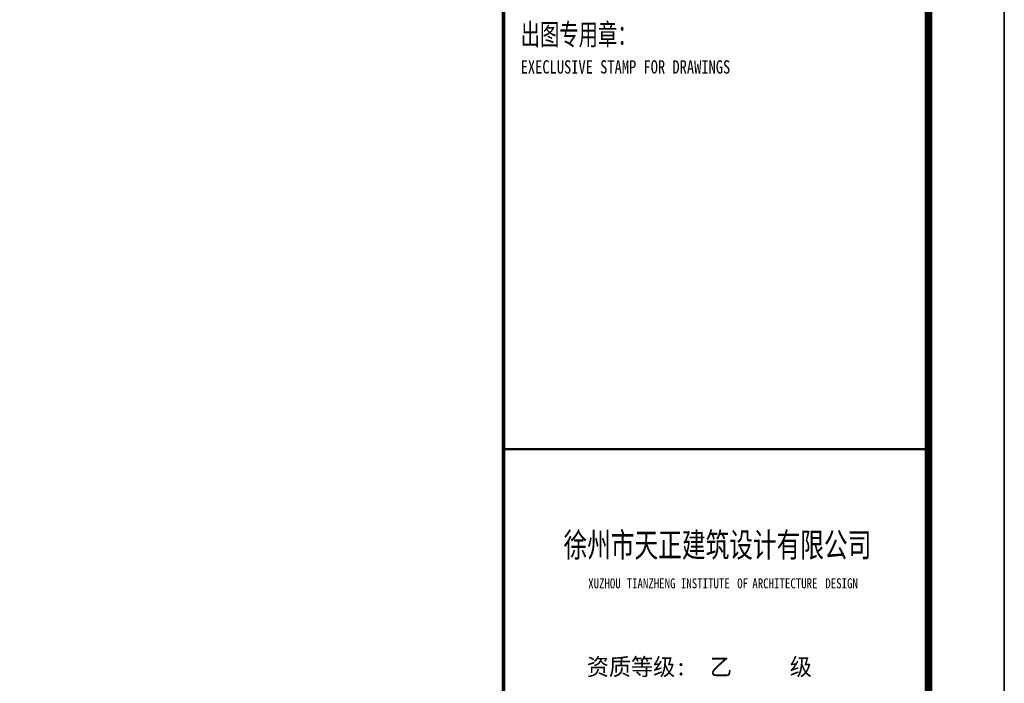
# Model space of a CAD drawing. Extents: x 687841 to 771941, y 252015 to 732780.
# Tile 75 of 98: x 758966 to 771941, y 596275 to 605012. Entities that reach past the tile are written whole.
import ezdxf
from ezdxf.enums import TextEntityAlignment as Align

# ---------------------------------------------------------------- set-up
doc = ezdxf.new("R2010")
doc.units = 0
doc.header["$LTSCALE"] = 1000
doc.header["$MEASUREMENT"] = 0
doc.layers.get('0').update_dxf_attribs({"linetype": 'CONTINUOUS'})
for name, color, linetype in [('PUB_TITLE', 4, 'CONTINUOUS'), ('SHEET_TEXT', 3, 'CONTINUOUS'), ('TK', 7, 'CONTINUOUS')]:
    doc.layers.add(name, color=color, linetype=linetype)
doc.styles.add('-宋体', font='txt', dxfattribs={"width": 0.8})
doc.styles.add('TKHZ1', font='txt', dxfattribs={"width": 0.8})
doc.styles.add('黑体', font='simhei.ttf')

# ---------------------------------------------------------------- blocks, each defined once
blk = doc.blocks.new('wrtgtg')
at = {"color": 4}
blk.add_line((7804, -4841), (7804, 52559), dxfattribs=at)
at = {"layer": 'PUB_TITLE'}
for p, q in [((8804, 53559), (8804, -5841)), ((7804, -4841), (7804, 52559))]:
    blk.add_line(p, q, dxfattribs=at)
blk.add_lwpolyline([(-75296, -5841), (8804, -5841), (8804, 53559), (-75296, 53559)], close=True, dxfattribs=at)
at = {"layer": 'PUB_TITLE', "const_width": 100}
blk.add_lwpolyline([(-72796, -4841), (7804, -4841), (7804, 52559), (-72796, 52559)], close=True, dxfattribs=at)
at = {"layer": 'PUB_TITLE'}
for points, const_width in [([(2204, -4841), (2204, 52559)], 50), ([(2204, 15959), (7804, 15959)], 29.7)]:
    blk.add_lwpolyline(points, dxfattribs=dict(at, const_width=const_width))
at = {"style": '黑体', "width": 0.8}
for s, height, p in [('XUZHOU', 131.4, (3321, 14126)), ('TIANZHENG', 131.4, (3828, 14126)), ('INSTITUTE', 131.4, (4543, 14126)), ('OF', 131.4, (5285, 14126)), ('ARCHITECTURE', 131.43, (5484, 14126)), ('DESIGN', 131.4, (6446, 14126))]:
    blk.add_text(s, height=height, dxfattribs=at).set_placement(p)
at = {"layer": 'SHEET_TEXT', "style": '-宋体', "width": 0.75}
blk.add_text('徐州市天正建筑设计有限公司', height=320, dxfattribs=at).set_placement((5024, 14538), align=Align.CENTER)
at = {"layer": 'TK', "style": 'TKHZ1'}
for s, height, width, p in [('出图专用章：', 280, 0.7, (2431, 21279)), ('EXECLUSIVE STAMP FOR DRAWINGS', 175, 0.8, (2431, 20904))]:
    blk.add_text(s, height=height, dxfattribs=dict(at, width=width)).set_placement(p)
at = {"layer": 'TK', "style": '-宋体'}
blk.add_text('资质等级:  乙     级', height=224, dxfattribs=at).set_placement((3303, 12981))

msp = doc.modelspace()

# ---------------------------------------------------------------- block references
msp.add_blockref('wrtgtg', (763136.5, 583399.2))

doc.saveas('drawing.dxf')
